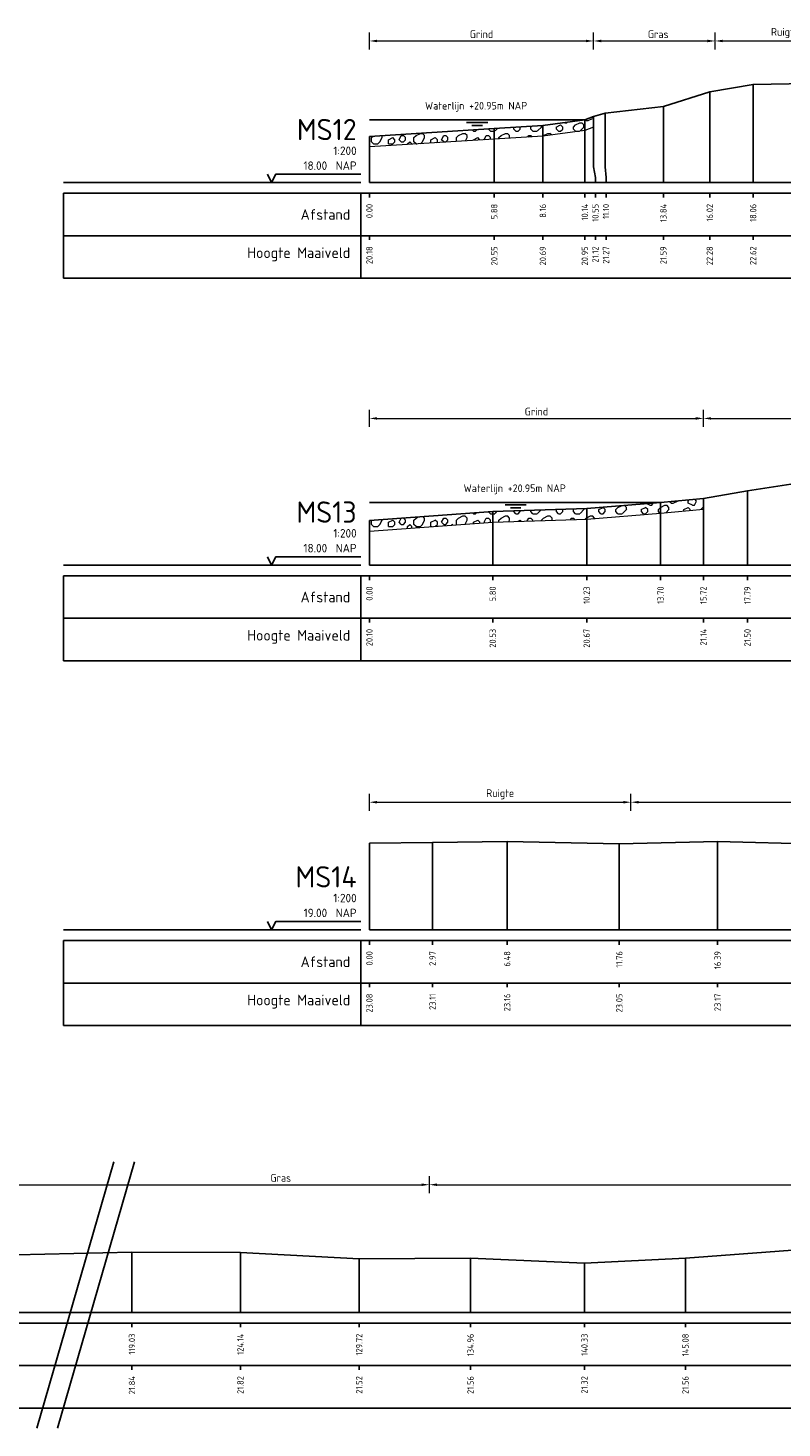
# Model space of a CAD drawing. Header units: metres. Extents: x 186876 to 190692, y 349785 to 350844.
# Tile 3 of 17: x 190412 to 190447, y 350509 to 350575. Entities that reach past the tile are written whole.
import ezdxf
from ezdxf.enums import TextEntityAlignment as Align

# ---------------------------------------------------------------- set-up
doc = ezdxf.new("R2010")
doc.units = ezdxf.units.M
doc.header["$PDMODE"] = 35
doc.header["$PDSIZE"] = 0.075
doc.layers.add('B-ME-AL-PROFIEL_WATERLIJN-GD', color=150, linetype='Continuous')
doc.layers.add('B-ME-AL-PROFIELRASTER-S', color=7, linetype='Continuous')
for name, color, linetype, lineweight in [('B-ME-GW-GROND_GRIND-A', 7, 'Continuous', 18), ('B-ME-GW-GROND_GRIND-G', 7, 'Continuous', 18), ('B-ME-GW-MAAIVELD-GD', 252, 'GW-MAAIVELD', 25), ('X-XX-AL-DETAIL1-M', 7, 'Continuous', 18), ('X-XX-AL-NAP-T18', 7, 'Continuous', 18), ('X-XX-AL-TEKENBLAD_KADER_AFSNIJMARKERING-G', 7, 'Continuous', 25)]:
    doc.layers.add(name, color=color, linetype=linetype, lineweight=lineweight)
doc.styles.add('NLCS-ISO', font='NLCS-ISO.ttf', dxfattribs={"height": 1.8})
doc.styles.add('NLCS-ISO-ANNOTATIEF-T18', font='NLCS-ISO.ttf', dxfattribs={"height": 1.8})
doc.styles.add('NLCS-ISO-ANNOTATIVE-T18', font='NLCS-ISO.ttf', dxfattribs={"height": 1.8})
doc.linetypes.add('GW-MAAIVELD', pattern='A,12,[40,NLCS.SHX,S=1,R=0,X=0,Y=-0.5],12', length=24)
doc.dimstyles.new('NLCS-ANNOTATIEF-T18-PIJL_L2_H0', dxfattribs={"dimtxt": 2.5, "dimasz": 1.8, "dimexe": 2, "dimexo": 2, "dimgap": 0.7, "dimtad": 1, "dimzin": 0, "dimdsep": 46, "dimtxsty": 'NLCS-ISO-ANNOTATIEF-T18', "dimcen": 0, "dimdle": 2, "dimclrd": 256, "dimclre": 256, "dimclrt": 10, "dimaunit": 2, "dimadec": 0, "dimazin": 0, "dimtfac": 1, "dimtdec": 3, "dimtofl": 0, "dimtmove": 0, "dimatfit": 3, "dimfxl": 2, "dimfxlon": 1, "dimtfillclr": 256, "dimtolj": 1, "dimtzin": 0, "dimlwd": -1, "dimlwe": -1, "dimarcsym": 0})

# ---------------------------------------------------------------- blocks, each defined once
blk = doc.blocks.new('SAL-PROFIELRASTER-SOD')
at = {"color": 0, "linetype": 'ByBlock', "lineweight": -2, "flags": 128}
for points in [[(-2, 0), (-72, 0)], [(-24, 2), (-23, 0), (-22, 2), (-2, 2)], [(-72, -12.5), (-72, -2.5)], [(0, -2.5), (-72, -2.5)], [(-2, -12.5), (-2, -2.5)], [(0, -12.5), (-72, -12.5)]]:
    blk.add_lwpolyline(points, dxfattribs=at)
at = {"color": 0, "linetype": 'ByBlock', "lineweight": -2, "style": 'NLCS-ISO-ANNOTATIVE-T18'}
blk.add_text('NAP', height=2, dxfattribs=at).set_placement((-3, 3), align=Align.RIGHT)
blk.add_text('Afstand', height=2.5, dxfattribs=at).set_placement((-4.5, -7.5), align=Align.MIDDLE_RIGHT)
for tag, height, p in [('PROFIELNR', 5, (-3, 10)), ('SCHAAL', 2, (-3, 6.5)), ('NAP', 2, (-9.94, 3))]:
    blk.add_attdef(tag, text='', height=height, dxfattribs=at).set_placement(p, align=Align.RIGHT)
blk = doc.blocks.new('SAL-PROFIELRASTER_BALK_EIND1-SOD')
at = {"color": 0, "linetype": 'ByBlock', "lineweight": -2, "flags": 128}
for points in [[(0, 0), (1, 0)], [(0, -2.5), (1, -2.5)], [(0, -12.5), (1, -12.5)]]:
    blk.add_lwpolyline(points, dxfattribs=at)
blk = doc.blocks.new('SAL-PROFIELRASTER_BALK-SOD')
at = {"color": 0, "linetype": 'ByBlock', "lineweight": -2}
for p, q in [((-72, -12.5), (-72, -2.5)), ((-2, -2.5), (-2, -12.5)), ((0, -12.5), (-72, -12.5))]:
    blk.add_line(p, q, dxfattribs=at)
at = {"color": 0, "linetype": 'ByBlock', "lineweight": -2, "style": 'NLCS-ISO-ANNOTATIVE-T18'}
for tag, height, p in [('TITEL1', 2.5, (-4.5, -6.5)), ('TITEL2', 1.5, (-4.5, -9.5))]:
    blk.add_attdef(tag, text='', height=height, dxfattribs=at).set_placement(p, align=Align.MIDDLE_RIGHT)
blk = doc.blocks.new('SAL-PROFIELRASTER_BALK_EIND2-SOD')
at = {"color": 0, "linetype": 'ByBlock', "lineweight": -2}
blk.add_line((1, -12.5), (0, -12.5), dxfattribs=at)
blk = doc.blocks.new('SAL-PROFIELRASTER_BALK_DATA-SOD')
at = {"color": 0, "linetype": 'ByBlock', "lineweight": -2}
blk.add_lwpolyline([(0, -3.5), (0, -2.5)], dxfattribs=at)
at = {"color": 0, "linetype": 'ByBlock', "lineweight": -2, "style": 'NLCS-ISO-ANNOTATIVE-T18'}
blk.add_attdef('GETAL', text='', height=1.5, rotation=90, dxfattribs=at).set_placement((0.75, -5), align=Align.RIGHT)
blk = doc.blocks.new('SAL-PROFIELRASTER_AANHAAL-SOD')
at = {"color": 9, "linetype": 'ByBlock', "lineweight": -2, "flags": 128}
blk.add_lwpolyline([(0, 1), (0, 0)], dxfattribs=at)
blk = doc.blocks.new('SAL-PROFIELRASTER_AANHAAL_STAGGER-SOD')
at = {"color": 9, "linetype": 'ByBlock', "lineweight": -2, "flags": 128}
for points in [[(0, 0), (0, -0.25)], [(0, -0.25), (1, -0.75)], [(1, -0.75), (1, -1)]]:
    blk.add_lwpolyline(points, dxfattribs=at)
blk = doc.blocks.new('*D85')
at = {"layer": 'Defpoints', "color": 0, "transparency": 16777216}
for p in [(190438.346, 350574.679), (190438.346, 350571.125), (190427.793, 350568.009)]:
    blk.add_point(p, dxfattribs=at)
at = {"layer": 'X-XX-AL-DETAIL1-M', "transparency": 16777216}
for p, q in [((190427.793, 350574.279), (190427.793, 350575.079)), ((190428.153, 350574.679), (190437.986, 350574.679)), ((190438.346, 350574.279), (190438.346, 350575.079))]:
    blk.add_line(p, q, dxfattribs=at)
for points in [[(190428.153, 350574.739), (190428.153, 350574.619), (190427.793, 350574.679)], [(190437.986, 350574.739), (190437.986, 350574.619), (190438.346, 350574.679)]]:
    blk.add_solid(points, dxfattribs=at)
at = {"layer": 'X-XX-AL-DETAIL1-M', "color": 10, "transparency": 16777216, "insert": (190433.069, 350574.999), "char_height": 0.36, "attachment_point": 5, "style": 'NLCS-ISO-ANNOTATIEF-T18'}
blk.add_mtext('\\A1;Grind', dxfattribs=at)
blk = doc.blocks.new('*D86')
at = {"layer": 'Defpoints', "color": 0, "transparency": 16777216}
for p in [(190444.063, 350574.679), (190438.346, 350571.125), (190444.063, 350568.009)]:
    blk.add_point(p, dxfattribs=at)
at = {"layer": 'X-XX-AL-DETAIL1-M', "transparency": 16777216}
for p, q in [((190438.346, 350574.279), (190438.346, 350575.079)), ((190438.706, 350574.679), (190443.703, 350574.679)), ((190444.063, 350574.279), (190444.063, 350575.079))]:
    blk.add_line(p, q, dxfattribs=at)
for points in [[(190438.706, 350574.739), (190438.706, 350574.619), (190438.346, 350574.679)], [(190443.703, 350574.739), (190443.703, 350574.619), (190444.063, 350574.679)]]:
    blk.add_solid(points, dxfattribs=at)
at = {"layer": 'X-XX-AL-DETAIL1-M', "color": 10, "transparency": 16777216, "insert": (190441.384, 350574.999), "char_height": 0.36, "attachment_point": 5, "style": 'NLCS-ISO-ANNOTATIEF-T18'}
blk.add_mtext('\\A1;Gras', dxfattribs=at)
blk = doc.blocks.new('*D87')
at = {"layer": 'Defpoints', "color": 0, "transparency": 16777216}
for p in [(190450.643, 350574.679), (190444.063, 350568.009), (190450.643, 350568.009)]:
    blk.add_point(p, dxfattribs=at)
at = {"layer": 'X-XX-AL-DETAIL1-M', "transparency": 16777216}
for p, q in [((190444.063, 350574.279), (190444.063, 350575.079)), ((190444.423, 350574.679), (190450.283, 350574.679)), ((190450.643, 350574.279), (190450.643, 350575.079))]:
    blk.add_line(p, q, dxfattribs=at)
for points in [[(190444.423, 350574.739), (190444.423, 350574.619), (190444.063, 350574.679)], [(190450.283, 350574.739), (190450.283, 350574.619), (190450.643, 350574.679)]]:
    blk.add_solid(points, dxfattribs=at)
at = {"layer": 'X-XX-AL-DETAIL1-M', "color": 10, "transparency": 16777216, "insert": (190447.353, 350575.053), "char_height": 0.36, "attachment_point": 5, "style": 'NLCS-ISO-ANNOTATIEF-T18'}
blk.add_mtext('\\A1;Ruigte', dxfattribs=at)
blk = doc.blocks.new('*D92')
at = {"layer": 'Defpoints', "color": 0, "transparency": 16777216}
for p in [(190443.514, 350556.91), (190427.793, 350550.001), (190443.514, 350550.001)]:
    blk.add_point(p, dxfattribs=at)
at = {"layer": 'X-XX-AL-DETAIL1-M', "transparency": 16777216}
for p, q in [((190427.793, 350556.51), (190427.793, 350557.31)), ((190428.153, 350556.91), (190443.154, 350556.91)), ((190443.514, 350556.51), (190443.514, 350557.31))]:
    blk.add_line(p, q, dxfattribs=at)
for points in [[(190428.153, 350556.97), (190428.153, 350556.85), (190427.793, 350556.91)], [(190443.154, 350556.97), (190443.154, 350556.85), (190443.514, 350556.91)]]:
    blk.add_solid(points, dxfattribs=at)
at = {"layer": 'X-XX-AL-DETAIL1-M', "color": 10, "transparency": 16777216, "insert": (190435.654, 350557.23), "char_height": 0.36, "attachment_point": 5, "style": 'NLCS-ISO-ANNOTATIEF-T18'}
blk.add_mtext('\\A1;Grind', dxfattribs=at)
blk = doc.blocks.new('*D93')
at = {"layer": 'Defpoints', "color": 0, "transparency": 16777216}
for p in [(190477.353, 350556.91), (190443.514, 350550.001), (190477.353, 350550.001)]:
    blk.add_point(p, dxfattribs=at)
at = {"layer": 'X-XX-AL-DETAIL1-M', "transparency": 16777216}
for p, q in [((190443.514, 350556.51), (190443.514, 350557.31)), ((190443.874, 350556.91), (190476.993, 350556.91)), ((190477.353, 350556.51), (190477.353, 350557.31))]:
    blk.add_line(p, q, dxfattribs=at)
for points in [[(190443.874, 350556.97), (190443.874, 350556.85), (190443.514, 350556.91)], [(190476.993, 350556.97), (190476.993, 350556.85), (190477.353, 350556.91)]]:
    blk.add_solid(points, dxfattribs=at)
at = {"layer": 'X-XX-AL-DETAIL1-M', "color": 10, "transparency": 16777216, "insert": (190460.434, 350557.284), "char_height": 0.36, "attachment_point": 5, "style": 'NLCS-ISO-ANNOTATIEF-T18'}
blk.add_mtext('\\A1;Ruigte', dxfattribs=at)
blk = doc.blocks.new('*D100')
at = {"layer": 'Defpoints', "color": 0, "transparency": 16777216}
for p in [(190440.103, 350538.842), (190427.793, 350532.83), (190440.103, 350532.83)]:
    blk.add_point(p, dxfattribs=at)
at = {"layer": 'X-XX-AL-DETAIL1-M', "transparency": 16777216}
for p, q in [((190427.793, 350538.442), (190427.793, 350539.242)), ((190440.103, 350538.442), (190440.103, 350539.242)), ((190428.153, 350538.842), (190439.743, 350538.842))]:
    blk.add_line(p, q, dxfattribs=at)
for points in [[(190428.153, 350538.902), (190428.153, 350538.782), (190427.793, 350538.842)], [(190439.743, 350538.902), (190439.743, 350538.782), (190440.103, 350538.842)]]:
    blk.add_solid(points, dxfattribs=at)
at = {"layer": 'X-XX-AL-DETAIL1-M', "color": 10, "transparency": 16777216, "insert": (190433.948, 350539.216), "char_height": 0.36, "attachment_point": 5, "style": 'NLCS-ISO-ANNOTATIEF-T18'}
blk.add_mtext('\\A1;Ruigte', dxfattribs=at)
blk = doc.blocks.new('*D101')
at = {"layer": 'Defpoints', "color": 0, "transparency": 16777216}
for p in [(190560.823, 350538.842), (190440.103, 350532.83), (190560.823, 350532.83)]:
    blk.add_point(p, dxfattribs=at)
at = {"layer": 'X-XX-AL-DETAIL1-M', "transparency": 16777216}
for p, q in [((190440.103, 350538.442), (190440.103, 350539.242)), ((190560.823, 350538.442), (190560.823, 350539.242)), ((190440.463, 350538.842), (190560.463, 350538.842))]:
    blk.add_line(p, q, dxfattribs=at)
for points in [[(190440.463, 350538.902), (190440.463, 350538.782), (190440.103, 350538.842)], [(190560.463, 350538.902), (190560.463, 350538.782), (190560.823, 350538.842)]]:
    blk.add_solid(points, dxfattribs=at)
at = {"layer": 'X-XX-AL-DETAIL1-M', "color": 10, "transparency": 16777216, "insert": (190500.463, 350539.162), "char_height": 0.36, "attachment_point": 5, "style": 'NLCS-ISO-ANNOTATIEF-T18'}
blk.add_mtext('\\A1;Gras', dxfattribs=at)
blk = doc.blocks.new('*D114')
at = {"layer": 'Defpoints', "color": 0, "transparency": 16777216}
for p in [(190430.618, 350520.834), (190309.898, 350514.822), (190430.618, 350514.822)]:
    blk.add_point(p, dxfattribs=at)
at = {"layer": 'X-XX-AL-DETAIL1-M', "transparency": 16777216}
for p, q in [((190309.898, 350520.434), (190309.898, 350521.234)), ((190430.618, 350520.434), (190430.618, 350521.234)), ((190310.258, 350520.834), (190430.258, 350520.834))]:
    blk.add_line(p, q, dxfattribs=at)
for points in [[(190310.258, 350520.894), (190310.258, 350520.774), (190309.898, 350520.834)], [(190430.258, 350520.894), (190430.258, 350520.774), (190430.618, 350520.834)]]:
    blk.add_solid(points, dxfattribs=at)
at = {"layer": 'X-XX-AL-DETAIL1-M', "color": 10, "transparency": 16777216, "insert": (190423.621, 350521.154), "char_height": 0.36, "attachment_point": 5, "style": 'NLCS-ISO-ANNOTATIEF-T18'}
blk.add_mtext('\\A1;Gras', dxfattribs=at)
blk = doc.blocks.new('*D115')
at = {"layer": 'Defpoints', "color": 0, "transparency": 16777216}
for p in [(190526.918, 350520.834), (190430.618, 350514.822), (190526.918, 350514.822)]:
    blk.add_point(p, dxfattribs=at)
at = {"layer": 'X-XX-AL-DETAIL1-M', "transparency": 16777216}
for p, q in [((190430.618, 350520.434), (190430.618, 350521.234)), ((190526.918, 350520.434), (190526.918, 350521.234)), ((190430.978, 350520.834), (190526.558, 350520.834))]:
    blk.add_line(p, q, dxfattribs=at)
for points in [[(190430.978, 350520.894), (190430.978, 350520.774), (190430.618, 350520.834)], [(190526.558, 350520.894), (190526.558, 350520.774), (190526.918, 350520.834)]]:
    blk.add_solid(points, dxfattribs=at)
at = {"layer": 'X-XX-AL-DETAIL1-M', "color": 10, "transparency": 16777216, "insert": (190478.768, 350521.208), "char_height": 0.36, "attachment_point": 5, "style": 'NLCS-ISO-ANNOTATIEF-T18'}
blk.add_mtext('\\A1;Ruigte', dxfattribs=at)

msp = doc.modelspace()

# ---------------------------------------------------------------- hatches: boundary and pattern name
at = {"layer": 'B-ME-GW-GROND_GRIND-A'}
h = msp.add_hatch(dxfattribs=at)
h.set_pattern_fill('AGW-GROND_GRIND', color=256, scale=0.2, pattern_type=2)
h.set_pattern_definition([(0, (-35.0095, 416.827), (2, 2), [0.1, -0.6, 0.1, -1.2]), (0, (-34.0095, 416.927), (2, 2), [0.1, -1.9]), (0, (-35.1095, 417.127), (2, 2), [0.2, -1.8]), (0, (-34.5095, 417.227), (2, 2), [0.1, -1.9]), (0, (-35.4095, 417.327), (2, 2), [0.1, -1.9]), (0, (-34.6095, 417.527), (2, 2), [0.2, -1.8]), (0, (-35.3095, 417.627), (2, 2), [0.2, -0.7, 0.1, -1]), (0, (-35.3095, 417.827), (2, 2), [0.2, -1.1, 0.2, -0.5]), (0, (-34.7095, 417.927), (2, 2), [0.1, -1.9]), (0, (-34.7095, 418.227), (2, 2), [0.1, -1.9]), (0, (-35.8095, 418.327), (2, 2), [0.1, -1.9]), (0, (-35.3095, 418.427), (2, 2), [0.1, -0.7, 0.2, -1]), (90, (-35.6095, 417.127), (-2, 2), [0.1, -0.9, 0.1, -0.9]), (90, (-35.5095, 417.427), (-2, 2), [0.1, -1.9]), (90, (-35.4095, 418.527), (-2, 2), [0.1, -1.9]), (90, (-35.3095, 417.827), (-2, 2), [0.2, -1.8]), (90, (-35.2095, 416.927), (-2, 2), [0.1, -1.9]), (90, (-35.1095, 418.527), (-2, 2), [0.1, -1.9]), (90, (-35.0095, 417.927), (-2, 2), [0.1, -1.9]), (90, (-34.7095, 417.327), (-2, 2), [0.1, -1.9]), (90, (-34.6095, 418.527), (-2, 2), [0.1, -1.9]), (90, (-34.5095, 418.027), (-2, 2), [0.1, -1.9]), (90, (-34.4095, 417.627), (-2, 2), [0.2, -1.8]), (90, (-34.3095, 417.327), (-2, 2), [0.1, -1.9]), (90, (-34.2095, 417.727), (-2, 2), [0.1, -1.9]), (90, (-34.1095, 416.627), (-2, 2), [0.1, -1.2, 0.2, -0.5]), (45, (-35.8095, 417.827), (0, 1.9999999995), [0.1414, -0.7071, 0.1414, -0.98994, 0.1414, -0.7071871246]), (45, (-35.2095, 417.027), (0, 1.9999999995), [0.1414, -0.98994, 0.1414, -0.2828, 0.1414, -1.1314871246]), (45, (-35.7095, 417.027), (0, 2), [0.141421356, -1.838478, 0.282842, -0.565685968]), (45, (-35.1095, 417.427), (0, 2), [0.14142134, -0.5656854, 0.14142134, -1.9798990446]), (45, (-35.1095, 417.827), (0, 2), [0.14142134, -2.687005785]), (45, (-34.7095, 417.427), (0, 2), [0.14142134, -2.687005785]), (45, (-34.3095, 417.627), (0, 2), [0.14142134, -2.687005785]), (45, (-34.6095, 416.627), (0, 2), [0.14142134, -2.687005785]), (135, (-35.1095, 416.627), (-2, 0), [0.14142134, -2.687005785]), (135, (-34.1095, 416.727), (-2, 0), [0.1414212, -1.979899, 0.1414212, -0.5656857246]), (135, (-34.7095, 417.927), (-2, 0), [0.14142134, -2.687005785]), (135, (-35.3095, 418.427), (-2, 0), [0.14142134, -2.687005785]), (135, (-34.0095, 416.927), (-2, 0), [0.14142134, -2.687005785]), (135, (-34.8095, 417.027), (-2, 0), [0.14142134, -2.687005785]), (135, (-35.0095, 418.027), (-2, 0), [0.14142134, -2.687005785]), (135, (-34.0095, 417.827), (-2, 0), [0.14142134, -2.687005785]), (135, (-34.3095, 417.427), (-2, 0), [0.14142134, -2.687005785]), (135, (-35.0095, 417.527), (-2, 0), [0.14142134, -2.687005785]), (135, (-35.4095, 417.327), (-2, 0), [0.14142, -1.41421356, 0.14142, -1.1313735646]), (135, (-34.2095, 417.827), (-2, 0), [0.1414212, -0.282842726, 0.1414212, -2.262742]), (26.5650512, (-34.5095, 416.727), (2, 8e-10), [0.2236, -1.118, 0.2236, -2.906935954]), (26.5650512, (-34.0095, 417.227), (2, 8e-10), [0.2236, -2.0124, 0.2236, -2.012535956]), (26.5650512, (-33.9095, 416.927), (2, 8e-10), [0.22360678, -4.24852916]), (26.5650512, (-35.5095, 417.527), (2, 8e-10), [0.22360678, -4.24852916]), (26.5650512, (-35.3095, 418.027), (2, 8e-10), [0.22360678, -4.24852916]), (26.5650512, (-35.4095, 416.627), (2, 8e-10), [0.22360678, -4.24852916]), (63.43494882, (-34.8095, 418.027), (1e-10, 2), [0.22360678, -4.24852916]), (63.43494882, (-34.9095, 416.827), (1e-10, 2), [0.22360678, -4.24852916]), (63.43494882, (-34.1095, 417.027), (1e-10, 2), [0.22360678, -4.24852916]), (63.43494882, (-35.7095, 417.927), (1e-10, 2), [0.22360678, -4.24852916]), (153.43494882, (-34.5095, 417.227), (-2, 1e-10), [0.22360678, -4.24852916]), (153.43494882, (-35.0095, 416.827), (-2, 1e-10), [0.22360678, -4.24852916]), (153.43494882, (-35.6095, 417.227), (-2, 1e-10), [0.22360678, -4.24852916])])
h.paths.add_polyline_path([(190427.793, 350570.189), (190433.67, 350570.555), (190435.956, 350570.698), (190437.929, 350570.961), (190438.346, 350571.125), (190438.346, 350570.625), (190437.929, 350570.461), (190435.956, 350570.198), (190433.67, 350570.055), (190427.793, 350569.689)])
h = msp.add_hatch(dxfattribs=at)
h.set_pattern_fill('AGW-GROND_GRIND', color=256, scale=0.2, pattern_type=2)
h.set_pattern_definition([(0, (-35.0095, 428.8188), (2, 2), [0.1, -0.6, 0.1, -1.2]), (0, (-34.0095, 428.9188), (2, 2), [0.1, -1.9]), (0, (-35.1095, 429.1188), (2, 2), [0.2, -1.8]), (0, (-34.5095, 429.2188), (2, 2), [0.1, -1.9]), (0, (-35.4095, 429.3188), (2, 2), [0.1, -1.9]), (0, (-34.6095, 429.5188), (2, 2), [0.2, -1.8]), (0, (-35.3095, 429.6188), (2, 2), [0.2, -0.7, 0.1, -1]), (0, (-35.3095, 429.8188), (2, 2), [0.2, -1.1, 0.2, -0.5]), (0, (-34.7095, 429.9188), (2, 2), [0.1, -1.9]), (0, (-34.7095, 430.2188), (2, 2), [0.1, -1.9]), (0, (-35.8095, 430.3188), (2, 2), [0.1, -1.9]), (0, (-35.3095, 430.4188), (2, 2), [0.1, -0.7, 0.2, -1]), (90, (-35.6095, 429.1188), (-2, 2), [0.1, -0.9, 0.1, -0.9]), (90, (-35.5095, 429.4188), (-2, 2), [0.1, -1.9]), (90, (-35.4095, 430.5188), (-2, 2), [0.1, -1.9]), (90, (-35.3095, 429.8188), (-2, 2), [0.2, -1.8]), (90, (-35.2095, 428.9188), (-2, 2), [0.1, -1.9]), (90, (-35.1095, 430.5188), (-2, 2), [0.1, -1.9]), (90, (-35.0095, 429.9188), (-2, 2), [0.1, -1.9]), (90, (-34.7095, 429.3188), (-2, 2), [0.1, -1.9]), (90, (-34.6095, 430.5188), (-2, 2), [0.1, -1.9]), (90, (-34.5095, 430.0188), (-2, 2), [0.1, -1.9]), (90, (-34.4095, 429.6188), (-2, 2), [0.2, -1.8]), (90, (-34.3095, 429.3188), (-2, 2), [0.1, -1.9]), (90, (-34.2095, 429.7188), (-2, 2), [0.1, -1.9]), (90, (-34.1095, 428.6188), (-2, 2), [0.1, -1.2, 0.2, -0.5]), (45, (-35.8095, 429.8188), (0, 1.9999999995), [0.1414, -0.7071, 0.1414, -0.98994, 0.1414, -0.7071871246]), (45, (-35.2095, 429.0188), (0, 1.9999999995), [0.1414, -0.98994, 0.1414, -0.2828, 0.1414, -1.1314871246]), (45, (-35.7095, 429.0188), (0, 2), [0.141421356, -1.838478, 0.282842, -0.565685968]), (45, (-35.1095, 429.4188), (0, 2), [0.14142134, -0.5656854, 0.14142134, -1.9798990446]), (45, (-35.1095, 429.8188), (0, 2), [0.14142134, -2.687005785]), (45, (-34.7095, 429.4188), (0, 2), [0.14142134, -2.687005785]), (45, (-34.3095, 429.6188), (0, 2), [0.14142134, -2.687005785]), (45, (-34.6095, 428.6188), (0, 2), [0.14142134, -2.687005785]), (135, (-35.1095, 428.6188), (-2, 0), [0.14142134, -2.687005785]), (135, (-34.1095, 428.7188), (-2, 0), [0.1414212, -1.979899, 0.1414212, -0.5656857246]), (135, (-34.7095, 429.9188), (-2, 0), [0.14142134, -2.687005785]), (135, (-35.3095, 430.4188), (-2, 0), [0.14142134, -2.687005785]), (135, (-34.0095, 428.9188), (-2, 0), [0.14142134, -2.687005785]), (135, (-34.8095, 429.0188), (-2, 0), [0.14142134, -2.687005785]), (135, (-35.0095, 430.0188), (-2, 0), [0.14142134, -2.687005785]), (135, (-34.0095, 429.8188), (-2, 0), [0.14142134, -2.687005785]), (135, (-34.3095, 429.4188), (-2, 0), [0.14142134, -2.687005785]), (135, (-35.0095, 429.5188), (-2, 0), [0.14142134, -2.687005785]), (135, (-35.4095, 429.3188), (-2, 0), [0.14142, -1.41421356, 0.14142, -1.1313735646]), (135, (-34.2095, 429.8188), (-2, 0), [0.1414212, -0.282842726, 0.1414212, -2.262742]), (26.5650512, (-34.5095, 428.7188), (2, 8e-10), [0.2236, -1.118, 0.2236, -2.906935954]), (26.5650512, (-34.0095, 429.2188), (2, 8e-10), [0.2236, -2.0124, 0.2236, -2.012535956]), (26.5650512, (-33.9095, 428.9188), (2, 8e-10), [0.22360678, -4.24852916]), (26.5650512, (-35.5095, 429.5188), (2, 8e-10), [0.22360678, -4.24852916]), (26.5650512, (-35.3095, 430.0188), (2, 8e-10), [0.22360678, -4.24852916]), (26.5650512, (-35.4095, 428.6188), (2, 8e-10), [0.22360678, -4.24852916]), (63.43494882, (-34.8095, 430.0188), (1e-10, 2), [0.22360678, -4.24852916]), (63.43494882, (-34.9095, 428.8188), (1e-10, 2), [0.22360678, -4.24852916]), (63.43494882, (-34.1095, 429.0188), (1e-10, 2), [0.22360678, -4.24852916]), (63.43494882, (-35.7095, 429.9188), (1e-10, 2), [0.22360678, -4.24852916]), (153.43494882, (-34.5095, 429.2188), (-2, 1e-10), [0.22360678, -4.24852916]), (153.43494882, (-35.0095, 428.8188), (-2, 1e-10), [0.22360678, -4.24852916]), (153.43494882, (-35.6095, 429.2188), (-2, 1e-10), [0.22360678, -4.24852916])])
h.paths.add_polyline_path([(190427.793, 350551.601), (190433.597, 350552.032), (190438.019, 350552.173), (190441.496, 350552.446), (190443.514, 350552.644), (190443.514, 350553.144), (190441.496, 350552.946), (190438.019, 350552.673), (190433.597, 350552.532), (190427.793, 350552.101)])

# ---------------------------------------------------------------- linework, layer by layer
at = {"layer": 'B-ME-AL-PROFIEL_WATERLIJN-GD', "elevation": -21.672}
for points in [[(190427.793, 350570.959), (190437.914, 350570.959)], [(190432.361, 350570.844), (190433.361, 350570.844)], [(190432.611, 350570.703), (190433.111, 350570.703)], [(190427.793, 350552.951), (190441.547, 350552.951)], [(190434.178, 350552.835), (190435.178, 350552.835)], [(190434.428, 350552.695), (190434.928, 350552.695)]]:
    msp.add_lwpolyline(points, dxfattribs=at)
at = {"layer": 'B-ME-GW-GROND_GRIND-G', "elevation": -21.672}
for points in [[(190427.793, 350570.189), (190433.67, 350570.555), (190435.956, 350570.698), (190437.929, 350570.961), (190438.346, 350571.125), (190438.346, 350570.625), (190437.929, 350570.461), (190435.956, 350570.198), (190433.67, 350570.055), (190427.793, 350569.689)], [(190427.793, 350551.601), (190433.597, 350552.032), (190438.019, 350552.173), (190441.496, 350552.446), (190443.514, 350552.644), (190443.514, 350553.144), (190441.496, 350552.946), (190438.019, 350552.673), (190433.597, 350552.532), (190427.793, 350552.101)]]:
    msp.add_lwpolyline(points, close=True, dxfattribs=at)
at = {"layer": 'B-ME-GW-MAAIVELD-GD', "ltscale": 0.1, "elevation": -21.672, "flags": 128}
for points in [[(190427.793, 350570.189), (190433.67, 350570.555), (190435.956, 350570.698), (190437.929, 350570.961), (190438.346, 350571.125), (190438.889, 350571.274), (190441.63, 350571.6), (190443.81, 350572.288), (190445.853, 350572.633), (190450.086, 350572.71), (190454.633, 350572.848), (190459.401, 350572.877), (190464.894, 350572.793), (190469.371, 350572.714), (190473.969, 350572.717), (190479.442, 350572.558), (190484.38, 350572.682), (190489.546, 350572.65), (190494.609, 350572.554), (190500.543, 350572.67), (190504.934, 350572.71), (190510.8, 350572.705), (190512.612, 350572.627), (190515.315, 350572.638), (190520.224, 350572.614), (190526.06, 350572.591), (190531.019, 350572.59), (190534.667, 350572.584), (190538.634, 350572.593)], [(190427.793, 350552.101), (190433.597, 350552.532), (190438.019, 350552.673), (190441.496, 350552.946), (190443.514, 350553.144), (190445.585, 350553.497), (190448.642, 350553.969), (190451.751, 350554.242), (190452.983, 350554.98), (190457.708, 350555.068), (190463.43, 350555.09), (190467.89, 350555.163), (190473.56, 350555.207), (190476.058, 350555.184), (190478.342, 350555.21), (190483.679, 350555.108), (190489.01, 350554.929), (190494.584, 350554.945), (190499.914, 350554.91), (190504.005, 350554.963), (190509.414, 350554.937), (190514.529, 350554.912), (190519.038, 350554.892), (190521.094, 350554.947), (190525.716, 350554.869), (190531.077, 350554.785), (190536.072, 350554.756), (190540.089, 350554.701), (190542.955, 350554.641), (190547.688, 350554.508), (190552.589, 350554.477), (190557.76, 350554.446), (190562.578, 350554.455), (190565.841, 350554.482)], [(190427.793, 350536.906), (190430.765, 350536.943), (190434.274, 350536.985), (190439.554, 350536.877), (190444.18, 350536.997), (190448.966, 350536.867), (190454.392, 350536.807), (190459.762, 350536.841), (190465.139, 350536.597), (190470.839, 350536.646), (190476.327, 350536.489), (190482.152, 350536.028), (190485.859, 350536.1), (190491.33, 350535.919), (190495.962, 350535.825), (190500.875, 350535.75), (190506.116, 350535.704), (190512.078, 350535.436), (190515.627, 350535.584), (190521.057, 350535.583), (190526.63, 350535.398), (190531.976, 350535.407), (190536.079, 350535.361), (190541.363, 350535.534), (190546.824, 350535.669), (190551.928, 350535.653), (190557.517, 350535.354), (190562.757, 350535.39), (190568.119, 350535.151), (190572.872, 350535.386), (190578.331, 350535.793), (190583.797, 350535.939), (190585.674, 350536.692), (190592.726, 350536.763), (190598.83, 350536.925), (190604.956, 350536.486), (190608.603, 350536.764), (190616.048, 350536.726), (190619.954, 350536.791), (190624.114, 350536.913), (190629.517, 350536.761), (190633.024, 350536.951), (190638.383, 350536.614), (190640.25, 350536.552), (190642.571, 350536.856), (190647.195, 350536.981), (190652.002, 350536.92), (190657.307, 350536.915), (190663.571, 350536.773), (190668.175, 350536.854), (190673.157, 350536.877), (190678.097, 350536.78), (190682.742, 350536.744), (190687.82, 350536.468), (190689.091, 350536.015), (190691.719, 350535.435)], [(190297.588, 350518.898), (190300.56, 350518.935), (190304.069, 350518.977), (190309.349, 350518.869), (190313.975, 350518.989), (190318.761, 350518.859), (190324.188, 350518.799), (190329.557, 350518.833), (190334.934, 350518.589), (190340.634, 350518.638), (190346.122, 350518.481), (190351.948, 350518.02), (190355.654, 350518.092), (190361.125, 350517.911), (190365.757, 350517.817), (190370.671, 350517.742), (190375.911, 350517.696), (190381.873, 350517.428), (190385.422, 350517.576), (190390.852, 350517.575), (190396.425, 350517.39), (190401.771, 350517.399), (190405.875, 350517.353), (190411.158, 350517.526), (190416.619, 350517.661), (190421.723, 350517.645), (190427.312, 350517.346), (190432.552, 350517.382), (190437.914, 350517.143), (190442.667, 350517.378), (190448.126, 350517.785), (190453.592, 350517.931), (190455.469, 350518.684), (190462.521, 350518.755), (190468.625, 350518.917), (190474.752, 350518.478), (190478.398, 350518.756), (190485.843, 350518.718), (190489.749, 350518.783), (190493.91, 350518.905), (190499.313, 350518.753), (190502.819, 350518.943), (190508.178, 350518.606), (190510.045, 350518.544), (190512.366, 350518.848), (190516.99, 350518.973), (190521.798, 350518.912), (190527.102, 350518.907), (190533.366, 350518.765), (190537.97, 350518.846), (190542.953, 350518.869), (190547.892, 350518.772), (190552.537, 350518.736), (190557.615, 350518.46), (190558.886, 350518.007), (190561.514, 350517.427)]]:
    msp.add_lwpolyline(points, dxfattribs=at)
at = {"layer": 'X-XX-AL-TEKENBLAD_KADER_AFSNIJMARKERING-G'}
for points in [[(190412.139, 350509.381), (190415.758, 350521.907)], [(190413.121, 350509.381), (190416.74, 350521.907)]]:
    msp.add_lwpolyline(points, dxfattribs=at)

# ---------------------------------------------------------------- block references
at = {"layer": 'B-ME-AL-PROFIELRASTER-S'}
for p, yscale in [((190445.853, 350568.009, -21.672), 4.623999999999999), ((190445.853, 350568.009, -21.672), 4.623999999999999), ((190443.81, 350568.009, -21.672), 4.279), ((190443.81, 350568.009, -21.672), 4.279), ((190441.63, 350568.009, -21.672), 3.591000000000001), ((190441.63, 350568.009, -21.672), 3.591000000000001), ((190435.956, 350568.009, -21.672), 2.689), ((190435.956, 350568.009, -21.672), 2.689), ((190437.929, 350568.009, -21.672), 2.952000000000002), ((190437.929, 350568.009, -21.672), 2.952000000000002), ((190437.929, 350568.009, -21.672), 2.952000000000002), ((190438.346, 350569.009, -21.672), 2.116), ((190438.346, 350569.009, -21.672), 2.116), ((190438.889, 350569.009, -21.672), 2.265000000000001), ((190438.889, 350569.009, -21.672), 2.265000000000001), ((190427.793, 350568.009, -21.672), 2.18), ((190427.793, 350568.009, -21.672), 2.18), ((190433.67, 350568.009, -21.672), 2.545999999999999), ((190433.67, 350568.009, -21.672), 2.545999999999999), ((190445.585, 350550.001, -21.672), 3.495999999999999), ((190445.585, 350550.001, -21.672), 3.495999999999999), ((190441.496, 350550.001, -21.672), 2.945), ((190441.496, 350550.001, -21.672), 2.945), ((190443.514, 350550.001, -21.672), 3.143000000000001), ((190443.514, 350550.001, -21.672), 3.143000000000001), ((190433.597, 350550.001, -21.672), 2.530999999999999), ((190433.597, 350550.001, -21.672), 2.530999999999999), ((190438.019, 350550.001, -21.672), 2.672000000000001), ((190438.019, 350550.001, -21.672), 2.672000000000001), ((190427.793, 350550.001, -21.672), 2.100000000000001), ((190427.793, 350550.001, -21.672), 2.100000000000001), ((190427.793, 350532.83, -21.672), 4.076000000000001), ((190427.793, 350532.83, -21.672), 4.076000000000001), ((190430.765, 350532.83, -21.672), 4.113), ((190430.765, 350532.83, -21.672), 4.113), ((190434.274, 350532.83, -21.672), 4.155000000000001), ((190434.274, 350532.83, -21.672), 4.155000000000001), ((190439.554, 350532.83, -21.672), 4.047000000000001), ((190439.554, 350532.83, -21.672), 4.047000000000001), ((190444.18, 350532.83, -21.672), 4.167000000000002), ((190444.18, 350532.83, -21.672), 4.167000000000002), ((190416.619, 350514.822, -21.672), 2.838999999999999), ((190416.619, 350514.822, -21.672), 2.838999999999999), ((190421.723, 350514.822, -21.672), 2.823), ((190421.723, 350514.822, -21.672), 2.823), ((190427.312, 350514.822, -21.672), 2.524000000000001), ((190427.312, 350514.822, -21.672), 2.524000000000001), ((190432.552, 350514.822, -21.672), 2.559999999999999), ((190432.552, 350514.822, -21.672), 2.559999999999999), ((190442.667, 350514.822, -21.672), 2.556000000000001), ((190442.667, 350514.822, -21.672), 2.556000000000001), ((190437.914, 350514.822, -21.672), 2.321000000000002), ((190437.914, 350514.822, -21.672), 2.321000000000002)]:
    msp.add_blockref('SAL-PROFIELRASTER_AANHAAL-SOD', p, dxfattribs=dict(at, yscale=yscale))
at = {"layer": 'B-ME-AL-PROFIELRASTER-S', "xscale": 0.2, "yscale": 0.2, "zscale": 0.2}
for name, p, values in [('SAL-PROFIELRASTER-SOD', (190427.793, 350568.009, -21.672), {'PROFIELNR': 'MS12', 'SCHAAL': '1:200', 'NAP': '18.00'}), ('SAL-PROFIELRASTER_BALK_DATA-SOD', (190427.793, 350568.009, -21.672), {'GETAL': '0.00'}), ('SAL-PROFIELRASTER_BALK_DATA-SOD', (190427.793, 350568.009, -21.672), {'GETAL': '0.00'}), ('SAL-PROFIELRASTER_BALK_DATA-SOD', (190433.67, 350568.009, -21.672), {'GETAL': '5.88'}), ('SAL-PROFIELRASTER_BALK_DATA-SOD', (190433.67, 350568.009, -21.672), {'GETAL': '5.88'}), ('SAL-PROFIELRASTER_BALK_DATA-SOD', (190435.956, 350568.009, -21.672), {'GETAL': '8.16'}), ('SAL-PROFIELRASTER_BALK_DATA-SOD', (190435.956, 350568.009, -21.672), {'GETAL': '8.16'}), ('SAL-PROFIELRASTER_BALK_DATA-SOD', (190437.929, 350568.009, -21.672), {'GETAL': '10.14'}), ('SAL-PROFIELRASTER_BALK_DATA-SOD', (190437.929, 350568.009, -21.672), {'GETAL': '10.14'}), ('SAL-PROFIELRASTER_BALK_DATA-SOD', (190437.929, 350568.009, -21.672), {'GETAL': '10.14'}), ('SAL-PROFIELRASTER_BALK_DATA-SOD', (190438.429, 350568.009, -21.672), {'GETAL': '10.55'}), ('SAL-PROFIELRASTER_BALK_DATA-SOD', (190438.429, 350568.009, -21.672), {'GETAL': '10.55'}), ('SAL-PROFIELRASTER_BALK_DATA-SOD', (190438.929, 350568.009, -21.672), {'GETAL': '11.10'}), ('SAL-PROFIELRASTER_BALK_DATA-SOD', (190438.929, 350568.009, -21.672), {'GETAL': '11.10'}), ('SAL-PROFIELRASTER_BALK_DATA-SOD', (190441.63, 350568.009, -21.672), {'GETAL': '13.84'}), ('SAL-PROFIELRASTER_BALK_DATA-SOD', (190441.63, 350568.009, -21.672), {'GETAL': '13.84'}), ('SAL-PROFIELRASTER_BALK_DATA-SOD', (190443.81, 350568.009, -21.672), {'GETAL': '16.02'}), ('SAL-PROFIELRASTER_BALK_DATA-SOD', (190443.81, 350568.009, -21.672), {'GETAL': '16.02'}), ('SAL-PROFIELRASTER_BALK_DATA-SOD', (190445.853, 350568.009, -21.672), {'GETAL': '18.06'}), ('SAL-PROFIELRASTER_BALK_DATA-SOD', (190445.853, 350568.009, -21.672), {'GETAL': '18.06'}), ('SAL-PROFIELRASTER_BALK-SOD', (190427.793, 350566.009, -21.672), {'TITEL1': 'Hoogte Maaiveld'}), ('SAL-PROFIELRASTER_BALK_DATA-SOD', (190427.793, 350566.009, -21.672), {'GETAL': '20.18'}), ('SAL-PROFIELRASTER_BALK_DATA-SOD', (190433.67, 350566.009, -21.672), {'GETAL': '20.55'}), ('SAL-PROFIELRASTER_BALK_DATA-SOD', (190435.956, 350566.009, -21.672), {'GETAL': '20.69'}), ('SAL-PROFIELRASTER_BALK_DATA-SOD', (190437.929, 350566.009, -21.672), {'GETAL': '20.95'}), ('SAL-PROFIELRASTER_BALK_DATA-SOD', (190438.429, 350566.009, -21.672), {'GETAL': '21.12'}), ('SAL-PROFIELRASTER_BALK_DATA-SOD', (190438.929, 350566.009, -21.672), {'GETAL': '21.27'}), ('SAL-PROFIELRASTER_BALK_DATA-SOD', (190441.63, 350566.009, -21.672), {'GETAL': '21.59'}), ('SAL-PROFIELRASTER_BALK_DATA-SOD', (190443.81, 350566.009, -21.672), {'GETAL': '22.28'}), ('SAL-PROFIELRASTER_BALK_DATA-SOD', (190445.853, 350566.009, -21.672), {'GETAL': '22.62'}), ('SAL-PROFIELRASTER-SOD', (190427.793, 350550.001, -21.672), {'PROFIELNR': 'MS13', 'SCHAAL': '1:200', 'NAP': '18.00'}), ('SAL-PROFIELRASTER_BALK_DATA-SOD', (190427.793, 350550.001, -21.672), {'GETAL': '0.00'}), ('SAL-PROFIELRASTER_BALK_DATA-SOD', (190427.793, 350550.001, -21.672), {'GETAL': '0.00'}), ('SAL-PROFIELRASTER_BALK_DATA-SOD', (190433.597, 350550.001, -21.672), {'GETAL': '5.80'}), ('SAL-PROFIELRASTER_BALK_DATA-SOD', (190433.597, 350550.001, -21.672), {'GETAL': '5.80'}), ('SAL-PROFIELRASTER_BALK_DATA-SOD', (190438.019, 350550.001, -21.672), {'GETAL': '10.23'}), ('SAL-PROFIELRASTER_BALK_DATA-SOD', (190438.019, 350550.001, -21.672), {'GETAL': '10.23'}), ('SAL-PROFIELRASTER_BALK_DATA-SOD', (190441.496, 350550.001, -21.672), {'GETAL': '13.70'}), ('SAL-PROFIELRASTER_BALK_DATA-SOD', (190441.496, 350550.001, -21.672), {'GETAL': '13.70'}), ('SAL-PROFIELRASTER_BALK_DATA-SOD', (190443.514, 350550.001, -21.672), {'GETAL': '15.72'}), ('SAL-PROFIELRASTER_BALK_DATA-SOD', (190443.514, 350550.001, -21.672), {'GETAL': '15.72'}), ('SAL-PROFIELRASTER_BALK_DATA-SOD', (190445.585, 350550.001, -21.672), {'GETAL': '17.79'}), ('SAL-PROFIELRASTER_BALK_DATA-SOD', (190445.585, 350550.001, -21.672), {'GETAL': '17.79'}), ('SAL-PROFIELRASTER_BALK-SOD', (190427.793, 350548.001, -21.672), {'TITEL1': 'Hoogte Maaiveld'}), ('SAL-PROFIELRASTER_BALK_DATA-SOD', (190427.793, 350548.001, -21.672), {'GETAL': '20.10'}), ('SAL-PROFIELRASTER_BALK_DATA-SOD', (190433.597, 350548.001, -21.672), {'GETAL': '20.53'}), ('SAL-PROFIELRASTER_BALK_DATA-SOD', (190438.019, 350548.001, -21.672), {'GETAL': '20.67'}), ('SAL-PROFIELRASTER_BALK_DATA-SOD', (190443.514, 350548.001, -21.672), {'GETAL': '21.14'}), ('SAL-PROFIELRASTER_BALK_DATA-SOD', (190445.585, 350548.001, -21.672), {'GETAL': '21.50'}), ('SAL-PROFIELRASTER-SOD', (190427.793, 350532.83, -21.672), {'PROFIELNR': 'MS14', 'SCHAAL': '1:200', 'NAP': '19.00'}), ('SAL-PROFIELRASTER_BALK_DATA-SOD', (190427.793, 350532.83, -21.672), {'GETAL': '0.00'}), ('SAL-PROFIELRASTER_BALK_DATA-SOD', (190427.793, 350532.83, -21.672), {'GETAL': '0.00'}), ('SAL-PROFIELRASTER_BALK_DATA-SOD', (190430.765, 350532.83, -21.672), {'GETAL': '2.97'}), ('SAL-PROFIELRASTER_BALK_DATA-SOD', (190430.765, 350532.83, -21.672), {'GETAL': '2.97'}), ('SAL-PROFIELRASTER_BALK_DATA-SOD', (190434.274, 350532.83, -21.672), {'GETAL': '6.48'}), ('SAL-PROFIELRASTER_BALK_DATA-SOD', (190434.274, 350532.83, -21.672), {'GETAL': '6.48'}), ('SAL-PROFIELRASTER_BALK_DATA-SOD', (190439.554, 350532.83, -21.672), {'GETAL': '11.76'}), ('SAL-PROFIELRASTER_BALK_DATA-SOD', (190439.554, 350532.83, -21.672), {'GETAL': '11.76'}), ('SAL-PROFIELRASTER_BALK_DATA-SOD', (190444.18, 350532.83, -21.672), {'GETAL': '16.39'}), ('SAL-PROFIELRASTER_BALK_DATA-SOD', (190444.18, 350532.83, -21.672), {'GETAL': '16.39'}), ('SAL-PROFIELRASTER_BALK-SOD', (190427.793, 350530.83, -21.672), {'TITEL1': 'Hoogte Maaiveld'}), ('SAL-PROFIELRASTER_BALK_DATA-SOD', (190427.793, 350530.83, -21.672), {'GETAL': '23.08'}), ('SAL-PROFIELRASTER_BALK_DATA-SOD', (190430.765, 350530.83, -21.672), {'GETAL': '23.11'}), ('SAL-PROFIELRASTER_BALK_DATA-SOD', (190434.274, 350530.83, -21.672), {'GETAL': '23.16'}), ('SAL-PROFIELRASTER_BALK_DATA-SOD', (190439.554, 350530.83, -21.672), {'GETAL': '23.05'}), ('SAL-PROFIELRASTER_BALK_DATA-SOD', (190444.18, 350530.83, -21.672), {'GETAL': '23.17'}), ('SAL-PROFIELRASTER_BALK_DATA-SOD', (190416.619, 350514.822, -21.672), {'GETAL': '119.03'}), ('SAL-PROFIELRASTER_BALK_DATA-SOD', (190416.619, 350514.822, -21.672), {'GETAL': '119.03'}), ('SAL-PROFIELRASTER_BALK_DATA-SOD', (190421.723, 350514.822, -21.672), {'GETAL': '124.14'}), ('SAL-PROFIELRASTER_BALK_DATA-SOD', (190421.723, 350514.822, -21.672), {'GETAL': '124.14'}), ('SAL-PROFIELRASTER_BALK_DATA-SOD', (190427.312, 350514.822, -21.672), {'GETAL': '129.72'}), ('SAL-PROFIELRASTER_BALK_DATA-SOD', (190427.312, 350514.822, -21.672), {'GETAL': '129.72'}), ('SAL-PROFIELRASTER_BALK_DATA-SOD', (190432.552, 350514.822, -21.672), {'GETAL': '134.96'}), ('SAL-PROFIELRASTER_BALK_DATA-SOD', (190432.552, 350514.822, -21.672), {'GETAL': '134.96'}), ('SAL-PROFIELRASTER_BALK_DATA-SOD', (190437.914, 350514.822, -21.672), {'GETAL': '140.33'}), ('SAL-PROFIELRASTER_BALK_DATA-SOD', (190437.914, 350514.822, -21.672), {'GETAL': '140.33'}), ('SAL-PROFIELRASTER_BALK_DATA-SOD', (190442.667, 350514.822, -21.672), {'GETAL': '145.08'}), ('SAL-PROFIELRASTER_BALK_DATA-SOD', (190442.667, 350514.822, -21.672), {'GETAL': '145.08'}), ('SAL-PROFIELRASTER_BALK_DATA-SOD', (190416.619, 350512.822, -21.672), {'GETAL': '21.84'}), ('SAL-PROFIELRASTER_BALK_DATA-SOD', (190421.723, 350512.822, -21.672), {'GETAL': '21.82'}), ('SAL-PROFIELRASTER_BALK_DATA-SOD', (190427.312, 350512.822, -21.672), {'GETAL': '21.52'}), ('SAL-PROFIELRASTER_BALK_DATA-SOD', (190432.552, 350512.822, -21.672), {'GETAL': '21.56'}), ('SAL-PROFIELRASTER_BALK_DATA-SOD', (190437.914, 350512.822, -21.672), {'GETAL': '21.32'}), ('SAL-PROFIELRASTER_BALK_DATA-SOD', (190442.667, 350512.822, -21.672), {'GETAL': '21.56'})]:
    msp.add_blockref(name, p, dxfattribs=at).add_auto_attribs(values)
at = {"layer": 'B-ME-AL-PROFIELRASTER-S'}
for p, xscale, zscale in [((190438.346, 350569.009, -21.672), 0.08319654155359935, 0.08319654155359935), ((190438.346, 350569.009, -21.672), 0.08319654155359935, 0.08319654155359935), ((190438.889, 350569.009, -21.672), 0.04085557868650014, 0.04085557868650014), ((190438.889, 350569.009, -21.672), 0.04085557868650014, 0.04085557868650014)]:
    msp.add_blockref('SAL-PROFIELRASTER_AANHAAL_STAGGER-SOD', p, dxfattribs=dict(at, xscale=xscale, zscale=zscale))
at = {"layer": 'B-ME-AL-PROFIELRASTER-S', "yscale": 0.2}
for name, p, xscale, zscale in [('SAL-PROFIELRASTER_BALK_EIND1-SOD', (190427.793, 350568.009, -21.672), 111.3416330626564, 111.3416330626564), ('SAL-PROFIELRASTER_BALK_EIND2-SOD', (190427.793, 350566.009, -21.672), 111.3416330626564, 111.3416330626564), ('SAL-PROFIELRASTER_BALK_EIND1-SOD', (190427.793, 350550.001, -21.672), 138.548148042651, 138.548148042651), ('SAL-PROFIELRASTER_BALK_EIND2-SOD', (190427.793, 350548.001, -21.672), 138.548148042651, 138.548148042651), ('SAL-PROFIELRASTER_BALK_EIND1-SOD', (190427.793, 350532.83, -21.672), 264.4260279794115, 264.4260279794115), ('SAL-PROFIELRASTER_BALK_EIND2-SOD', (190427.793, 350530.83, -21.672), 264.4260279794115, 264.4260279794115), ('SAL-PROFIELRASTER_BALK_EIND1-SOD', (190297.588, 350514.822, -21.672), 264.4260279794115, 264.4260279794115), ('SAL-PROFIELRASTER_BALK_EIND2-SOD', (190297.588, 350512.822, -21.672), 264.4260279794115, 264.4260279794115)]:
    msp.add_blockref(name, p, dxfattribs=dict(at, xscale=xscale, zscale=zscale))

# ---------------------------------------------------------------- texts
at = {"layer": 'X-XX-AL-NAP-T18', "color": 10, "char_height": 0.36, "width": 5.10444, "attachment_point": 7, "style": 'NLCS-ISO'}
for insert in [(190430.41, 350571.342), (190432.227, 350553.334)]:
    msp.add_mtext('Waterlijn +20.95m NAP', dxfattribs=dict(at, insert=insert))

# ---------------------------------------------------------------- dimensions: what is measured, and where the dimension line sits
at = {"layer": 'X-XX-AL-DETAIL1-M'}
for base, p1, p2, text, picture, middle in [((190438.346, 350574.679, -21.672), (190427.793, 350568.009, -21.672), (190438.346, 350571.125, -21.672), 'Grind', '*D85', (190433.069, 350574.679, -21.672)), ((190444.063, 350574.679, -21.672), (190438.346, 350571.125, -21.672), (190444.063, 350568.009, -21.672), 'Gras', '*D86', (190441.384, 350574.679, -21.672)), ((190450.643, 350574.679, -21.672), (190444.063, 350568.009, -21.672), (190450.643, 350568.009, -21.672), 'Ruigte', '*D87', (190447.353, 350574.679, -21.672)), ((190443.514, 350556.91, -21.672), (190427.793, 350550.001, -21.672), (190443.514, 350550.001, -21.672), 'Grind', '*D92', (190435.654, 350556.91, -21.672)), ((190477.353, 350556.91, -21.672), (190443.514, 350550.001, -21.672), (190477.353, 350550.001, -21.672), 'Ruigte', '*D93', (190460.434, 350556.91, -21.672)), ((190440.103, 350538.842, -21.672), (190427.793, 350532.83, -21.672), (190440.103, 350532.83, -21.672), 'Ruigte', '*D100', (190433.948, 350538.842, -21.672)), ((190560.823, 350538.842, -21.672), (190440.103, 350532.83, -21.672), (190560.823, 350532.83, -21.672), 'Gras', '*D101', (190500.463, 350538.842, -21.672)), ((190430.618, 350520.834, -21.672), (190309.898, 350514.822, -21.672), (190430.618, 350514.822, -21.672), 'Gras', '*D114', (190423.621, 350520.834, -21.672)), ((190526.918, 350520.834, -21.672), (190430.618, 350514.822, -21.672), (190526.918, 350514.822, -21.672), 'Ruigte', '*D115', (190478.768, 350520.834, -21.672))]:
    dim = msp.add_linear_dim(base=base, p1=p1, p2=p2, text=text, dimstyle='NLCS-ANNOTATIEF-T18-PIJL_L2_H0', dxfattribs=at)
    dim.commit()
    dim.dimension.update_dxf_attribs({"geometry": picture, "text_midpoint": middle, "dimtype": 160})

doc.saveas('drawing.dxf')
